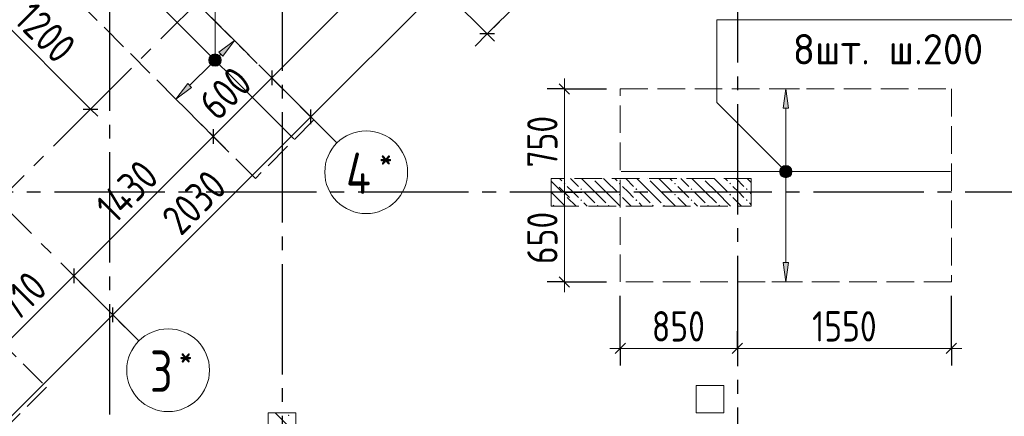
# Model space of a CAD drawing. Header units: millimetres. Extents: x 0 to 43617, y 0 to 59400.
# Tile 6 of 23: x 21172 to 28308, y 17406 to 20282. Entities that reach past the tile are written whole.
import ezdxf

# ---------------------------------------------------------------- set-up
doc = ezdxf.new("R2010")
doc.units = ezdxf.units.MM
doc.linetypes.add('______2', pattern=[270, 200, -70])
doc.linetypes.add('______5', pattern=[1100, 800, -100, 100, -100])
for name, color, linetype, lineweight in [('Standard', 7, 'Continuous', 25), ('ДОП Верх по Х', 7, 'Continuous', 25), ('ЖБ Перекрытие верхний уровень', 7, 'Continuous', 35), ('ЖБ Пилон', 7, 'Continuous', 35), ('Оси', 40, '______5', 18), ('Позиционная метка номер позиции', 7, 'Continuous', 13), ('Примечания', 7, 'Continuous', 25)]:
    doc.layers.add(name, color=color, linetype=linetype, lineweight=lineweight)
doc.styles.add('GOST 2.304-81', font='txt')
doc.styles.add('ISOCPEUR', font='txt')

msp = doc.modelspace()

# ---------------------------------------------------------------- hatches: boundary and pattern name
at = {"layer": 'ДОП Верх по Х', "linetype": 'Continuous', "lineweight": 13, "transparency": 33554687}
for points in [[(22644.3, 20016.7), (22729.1, 20129.8), (22616, 20045)], [(22551.6, 19998), (22614.2, 19961.9), (22561.2, 20014.9)], [(22551.6, 19978.9), (22597.3, 19952.3), (22551.6, 19998)], [(22551.6, 19998), (22597.3, 19952.3), (22614.2, 19961.9)], [(22561.2, 20014.9), (22623.8, 19978.9), (22578.2, 20024.5)], [(22561.2, 20014.9), (22614.2, 19961.9), (22623.8, 19978.9)], [(22578.2, 20024.5), (22623.8, 19978.9), (22623.8, 19998)], [(22578.2, 20024.5), (22623.8, 19998), (22597.3, 20024.5)], [(22597.3, 20024.5), (22623.8, 19998), (22614.2, 20014.9)], [(22578.2, 19952.3), (22551.6, 19978.9), (22561.2, 19961.9)], [(22551.6, 19978.9), (22578.2, 19952.3), (22597.3, 19952.3)], [(26744, 19640), (26724, 19780), (26704, 19640)], [(26686.5, 19180), (26761.5, 19180), (26756.2, 19198.8)], [(26686.5, 19180), (26756.2, 19198.8), (26691.7, 19198.8)], [(26691.7, 19198.8), (26756.2, 19198.8), (26742.7, 19212.3)], [(26691.7, 19198.8), (26742.7, 19212.3), (26705.2, 19212.3)], [(26705.2, 19212.3), (26742.7, 19212.3), (26724, 19217.5)], [(26691.7, 19161.3), (26761.5, 19180), (26686.5, 19180)], [(26691.7, 19161.3), (26756.2, 19161.3), (26761.5, 19180)], [(26705.2, 19147.8), (26756.2, 19161.3), (26691.7, 19161.3)], [(26705.2, 19147.8), (26742.7, 19147.8), (26756.2, 19161.3)], [(26742.7, 19147.8), (26705.2, 19147.8), (26724, 19142.5)]]:
    msp.add_hatch(color=7, dxfattribs=at).paths.add_polyline_path(points)
for points in [[(22418, 19790.4), (22304.9, 19705.6), (22389.7, 19818.7)], [(26744, 18520), (26724, 18380), (26704, 18520)]]:
    msp.add_hatch(color=7, dxfattribs=at).paths.add_polyline_path(points, flags=16)
at = {"layer": 'ЖБ Пилон', "linetype": 'Continuous', "lineweight": 18, "transparency": 33554687}
for points in [[(25324.3, 19130), (25321, 19126.6), (25317.6, 19130)], [(25724.3, 19130), (25721, 19126.6), (25717.6, 19130)], [(26124.3, 19130), (26121, 19126.6), (26117.6, 19130)], [(25114.5, 19093.1), (25121, 19099.6), (25127.4, 19093.1), (25121, 19086.6)], [(25234.5, 19053.1), (25240.9, 19059.6), (25247.4, 19053.1), (25240.9, 19046.6)], [(25514.5, 19093.1), (25521, 19099.6), (25527.4, 19093.1), (25521, 19086.6)], [(25634.5, 19053.1), (25640.9, 19059.6), (25647.4, 19053.1), (25640.9, 19046.6)], [(25914.5, 19093.1), (25921, 19099.6), (25927.4, 19093.1), (25921, 19086.6)], [(26034.5, 19053.1), (26040.9, 19059.6), (26047.4, 19053.1), (26040.9, 19046.6)], [(26314.5, 19093.1), (26321, 19099.6), (26327.4, 19093.1), (26321, 19086.6)], [(26434.5, 19053.1), (26440.9, 19059.6), (26447.4, 19053.1), (26440.9, 19046.6)], [(25114.5, 19013.1), (25121, 19019.6), (25127.4, 19013.1), (25121, 19006.6)], [(25514.5, 19013.1), (25521, 19019.6), (25527.4, 19013.1), (25521, 19006.6)], [(25914.5, 19013.1), (25921, 19019.6), (25927.4, 19013.1), (25921, 19006.6)], [(26314.5, 19013.1), (26321, 19019.6), (26327.4, 19013.1), (26321, 19006.6)], [(25034.5, 18933.1), (25040.9, 18939.6), (25047.4, 18933.1), (25044.3, 18930), (25037.6, 18930)], [(25234.5, 18973.1), (25240.9, 18979.6), (25247.4, 18973.1), (25240.9, 18966.6)], [(25354.4, 18933.1), (25360.9, 18939.6), (25367.4, 18933.1), (25364.3, 18930), (25357.6, 18930)], [(25434.5, 18933.1), (25440.9, 18939.6), (25447.4, 18933.1), (25444.3, 18930), (25437.6, 18930)], [(25634.5, 18973.1), (25640.9, 18979.6), (25647.4, 18973.1), (25640.9, 18966.6)], [(25754.4, 18933.1), (25760.9, 18939.6), (25767.4, 18933.1), (25764.3, 18930), (25757.6, 18930)], [(25834.5, 18933.1), (25840.9, 18939.6), (25847.4, 18933.1), (25844.3, 18930), (25837.6, 18930)], [(26034.5, 18973.1), (26040.9, 18979.6), (26047.4, 18973.1), (26040.9, 18966.6)], [(26154.4, 18933.1), (26160.9, 18939.6), (26167.4, 18933.1), (26164.3, 18930), (26157.6, 18930)], [(26234.5, 18933.1), (26240.9, 18939.6), (26247.4, 18933.1), (26244.3, 18930), (26237.6, 18930)], [(26434.5, 18973.1), (26440.9, 18979.6), (26447.4, 18973.1), (26440.9, 18966.6)], [(23114.5, 17413.1), (23121, 17419.6), (23127.4, 17413.1), (23121, 17406.6)]]:
    msp.add_hatch(color=7, dxfattribs=at).paths.add_polyline_path(points, flags=16)
at = {"layer": 'Позиционная метка номер позиции', "linetype": 'Continuous', "lineweight": 13, "transparency": 33554687}
for points in [[(22542.7, 19988.4), (22632.7, 19988.4), (22626.4, 20010.9)], [(22542.7, 19988.4), (22626.4, 20010.9), (22549, 20010.9)], [(22549, 19965.9), (22632.7, 19988.4), (22542.7, 19988.4)], [(22549, 20010.9), (22626.4, 20010.9), (22610.2, 20027.1)], [(22549, 20010.9), (22610.2, 20027.1), (22565.2, 20027.1)], [(22549, 19965.9), (22626.4, 19965.9), (22632.7, 19988.4)], [(22565.2, 20027.1), (22610.2, 20027.1), (22587.7, 20033.4)], [(22565.2, 19949.7), (22626.4, 19965.9), (22549, 19965.9)], [(22565.2, 19949.7), (22610.2, 19949.7), (22626.4, 19965.9)], [(22610.2, 19949.7), (22565.2, 19949.7), (22587.7, 19943.4)], [(26692.2, 19148.2), (26735.4, 19223.3), (26680.7, 19168.6)], [(26680.7, 19168.6), (26735.4, 19223.3), (26712.5, 19223.3)], [(26680.7, 19168.6), (26712.5, 19223.3), (26680.7, 19191.5)], [(26680.7, 19191.5), (26712.5, 19223.3), (26692.2, 19211.8)], [(26692.2, 19148.2), (26755.8, 19211.8), (26735.4, 19223.3)], [(26712.5, 19136.7), (26755.8, 19211.8), (26692.2, 19148.2)], [(26712.5, 19136.7), (26767.3, 19191.5), (26755.8, 19211.8)], [(26735.4, 19136.7), (26767.3, 19191.5), (26712.5, 19136.7)], [(26735.4, 19136.7), (26767.3, 19168.6), (26767.3, 19191.5)], [(26767.3, 19168.6), (26735.4, 19136.7), (26755.8, 19148.2)]]:
    msp.add_hatch(color=7, dxfattribs=at).paths.add_polyline_path(points)

# ---------------------------------------------------------------- linework, layer by layer
at = {"layer": 'Standard', "color": 7, "linetype": 'Continuous', "lineweight": 13, "transparency": 33554687}
for p, q in [((23281.9, 19577), (28981.2, 25276.3)), ((24560.1, 20178.5), (23395.5, 21343.1)), ((24230.9, 21091.7), (22999.1, 19859.9)), ((20837.7, 20482.3), (21686.2, 19633.8)), ((24560.1, 20178.5), (24613.2, 20125.5)), ((22999.1, 19859.9), (22574.8, 19435.6)), ((25119.9, 19780), (25119.9, 19855)), ((21686.2, 19633.8), (21739.2, 19580.8)), ((21846.5, 18141.6), (23281.9, 19577)), ((22574.8, 19435.6), (21563.7, 18424.5)), ((25119.9, 19030), (25119.9, 18380)), ((21563.7, 18424.5), (21061.6, 17922.4)), ((25119.9, 18380), (25119.9, 18305)), ((17172.5, 13467.6), (21846.5, 18141.6)), ((25524, 17898.1), (25449, 17898.1)), ((25524, 17898.1), (26374, 17898.1)), ((26374, 17898.1), (27924, 17898.1)), ((27924, 17898.1), (27999, 17898.1))]:
    msp.add_line(p, q, dxfattribs=at)
at = {"layer": 'Standard', "color": 251, "linetype": 'Continuous', "lineweight": -3, "true_color": 0x656565, "transparency": 33554687}
for p, q in [((24560.1, 20178.5), (24781.4, 20399.8)), ((24560.1, 20178.5), (24648.5, 20266.9)), ((24560.1, 20178.5), (24471.8, 20090.1)), ((21686.2, 19633.8), (21960.7, 19908.3)), ((22999.1, 19859.9), (22910.7, 19948.3)), ((22999.1, 19859.9), (23087.5, 19771.5)), ((22999.1, 19859.9), (22999.1, 19859.9)), ((25119.9, 19780), (24994.9, 19780)), ((25119.9, 19780), (25244.9, 19780)), ((21686.2, 19633.8), (21774.6, 19722.2)), ((21686.2, 19633.8), (21597.8, 19545.4)), ((23281.9, 19577), (23193.5, 19665.4)), ((23281.9, 19577), (23370.3, 19488.7)), ((23281.9, 19577), (23400.5, 19458.5)), ((22574.8, 19435.6), (22486.4, 19524)), ((22574.8, 19435.6), (22663.2, 19347.2)), ((22574.8, 19435.6), (22574.8, 19435.6)), ((25119.9, 19030), (24994.9, 19030)), ((25119.9, 19030), (25244.9, 19030)), ((25119.9, 19030), (25119.9, 19030)), ((21563.7, 18424.5), (21475.3, 18512.8)), ((21563.7, 18424.5), (21652.1, 18336.1)), ((21563.7, 18424.5), (21563.7, 18424.5)), ((25119.9, 18380), (24994.9, 18380)), ((25119.9, 18380), (25244.9, 18380)), ((25119.9, 18380), (25424, 18380)), ((25524, 17898.1), (25524, 18280)), ((27924, 17898.1), (27924, 18280)), ((21846.5, 18141.6), (21758.1, 18230)), ((21846.5, 18141.6), (21934.9, 18053.2)), ((21846.5, 18141.6), (21965, 18023.1)), ((25524, 17898.1), (25524, 18023.1)), ((26374, 17898.1), (26374, 18023.1)), ((27924, 17898.1), (27924, 18023.1)), ((25524, 17898.1), (25524, 17773.1)), ((26374, 17898.1), (26374, 17773.1)), ((26374, 17898.1), (26374, 17898.1)), ((27924, 17898.1), (27924, 17773.1))]:
    msp.add_line(p, q, dxfattribs=at)
at = {"layer": 'Standard', "color": 7, "linetype": 'Continuous', "lineweight": 25, "transparency": 33554687}
for p, q in [((24613.2, 20178.5), (24507.1, 20178.5)), ((22999.1, 19912.9), (22999.1, 19806.8)), ((25082.4, 19817.5), (25157.4, 19742.5)), ((21633.2, 19633.8), (21739.2, 19633.8)), ((23281.9, 19524), (23281.9, 19630.1)), ((22574.8, 19488.7), (22574.8, 19382.6)), ((25082.4, 19067.5), (25157.4, 18992.5)), ((21563.7, 18477.5), (21563.7, 18371.4)), ((25082.4, 18417.5), (25157.4, 18342.5)), ((21846.5, 18088.6), (21846.5, 18194.6)), ((25486.5, 17860.6), (25561.5, 17935.6)), ((26336.5, 17860.6), (26411.5, 17935.6)), ((27886.5, 17860.6), (27961.5, 17935.6))]:
    msp.add_line(p, q, dxfattribs=at)
at = {"layer": 'Standard', "color": 251, "linetype": 'Continuous', "lineweight": -3, "true_color": 0x656565, "transparency": 33554687}
msp.add_lwpolyline([(25119.9, 19780), (25356.4, 19780), (25356.4, 19780), (25424, 19780)], dxfattribs=at)
at = {"layer": 'Standard', "color": 7, "linetype": 'Continuous', "lineweight": 13, "transparency": 33554687}
msp.add_lwpolyline([(25119.9, 19780), (25119.9, 19192.4), (25119.9, 19192.4), (25119.9, 19030)], dxfattribs=at)
at = {"layer": 'ДОП Верх по Х', "color": 7, "linetype": 'Continuous', "lineweight": 18, "transparency": 33554687}
for p, q in [((21470, 21106.1), (23158.6, 19417.6)), ((25530, 19180), (27918, 19180))]:
    msp.add_line(p, q, dxfattribs=at)
at = {"layer": 'ДОП Верх по Х', "color": 7, "linetype": 'Continuous', "lineweight": 13, "transparency": 33554687}
msp.add_line((26524, 20280), (28632, 20280), dxfattribs=at)
at = {"layer": 'ДОП Верх по Х', "color": 251, "linetype": 'Continuous', "lineweight": 13, "true_color": 0x494949, "transparency": 33554687}
for p, q in [((22729.1, 20129.8), (22658.4, 20200.5)), ((22729.1, 20129.8), (22616, 20045)), ((22644.3, 20016.7), (22729.1, 20129.8)), ((22729.1, 20129.8), (22799.8, 20059.1)), ((22729.1, 20129.8), (22729.1, 20129.8)), ((22561.2, 20014.9), (22561.2, 20014.9)), ((22608.9, 20009.6), (22630.1, 20030.8)), ((22616, 20045), (22644.3, 20016.7)), ((22403.9, 19804.6), (22566.5, 19967.2)), ((22614.2, 19961.9), (22614.2, 19961.9)), ((22304.9, 19705.6), (22234.2, 19776.3)), ((22304.9, 19705.6), (22389.7, 19818.7)), ((22418, 19790.4), (22304.9, 19705.6)), ((22389.7, 19818.7), (22418, 19790.4)), ((26724, 19780), (26624, 19780)), ((26724, 19780), (26704, 19640)), ((26744, 19640), (26724, 19780)), ((26724, 19780), (26824, 19780)), ((26724, 19780), (26724, 19780)), ((22304.9, 19705.6), (22375.6, 19634.9)), ((22304.9, 19705.6), (22304.9, 19705.6)), ((26704, 19640), (26744, 19640)), ((26724, 19210), (26724, 19640)), ((26686.5, 19180), (26686.5, 19180)), ((26724, 18520), (26724, 19150)), ((26761.5, 19180), (26761.5, 19180)), ((26724, 18380), (26704, 18520)), ((26704, 18520), (26744, 18520)), ((26744, 18520), (26724, 18380)), ((26724, 18380), (26624, 18380)), ((26724, 18380), (26824, 18380)), ((26724, 18380), (26724, 18380))]:
    msp.add_line(p, q, dxfattribs=at)
for centre in [(22587.7, 19988.4), (26724, 19180)]:
    msp.add_circle(centre, 37.5, dxfattribs=at)
at = {"layer": 'ЖБ Перекрытие верхний уровень', "color": 7, "linetype": 'Continuous', "lineweight": 18, "transparency": 33554687}
for p, q in [((26274, 17630), (26074, 17630)), ((26074, 17630), (26074, 17430)), ((26274, 17430), (26274, 17630)), ((26074, 17430), (26274, 17430))]:
    msp.add_line(p, q, dxfattribs=at)
at = {"layer": 'ЖБ Пилон', "color": 253, "linetype": '______2', "lineweight": 13, "true_color": 0xa0a0a0, "transparency": 33554687}
for p, q in [((26474, 19130), (25024, 19130)), ((25024, 19130), (25024, 18930)), ((26474, 18930), (26474, 19130)), ((25024, 18930), (26474, 18930)), ((22974, 17430), (22974, 15630)), ((23174, 17430), (22974, 17430)), ((23174, 15630), (23174, 17430))]:
    msp.add_line(p, q, dxfattribs=at)
at = {"layer": 'ЖБ Пилон', "color": 9, "linetype": 'Continuous', "lineweight": 18, "true_color": 0xc7c7c7, "transparency": 33554687}
for p, q in [((25084.1, 19130), (25101, 19113.1)), ((25164.1, 19130), (25221, 19073.1)), ((25340.9, 19033.1), (25244.1, 19130)), ((25421, 19113.1), (25404.1, 19130)), ((25484.1, 19130), (25501, 19113.1)), ((25564.1, 19130), (25621, 19073.1)), ((25740.9, 19033.1), (25644.1, 19130)), ((25821, 19113.1), (25804.1, 19130)), ((25884.1, 19130), (25901, 19113.1)), ((25964.1, 19130), (26021, 19073.1)), ((26140.9, 19033.1), (26044.1, 19130)), ((26221, 19113.1), (26204.1, 19130)), ((26284.1, 19130), (26301, 19113.1)), ((26364.1, 19130), (26421, 19073.1)), ((26474, 19100.1), (26444.1, 19130)), ((25024, 19110.1), (25101, 19033.1)), ((25181, 19033.1), (25140.9, 19073.1)), ((25340.9, 19113.1), (25421, 19033.1)), ((25421, 19113.1), (25501, 19033.1)), ((25581, 19033.1), (25540.9, 19073.1)), ((25740.9, 19113.1), (25821, 19033.1)), ((25821, 19113.1), (25901, 19033.1)), ((25981, 19033.1), (25940.9, 19073.1)), ((26140.9, 19113.1), (26221, 19033.1)), ((26221, 19113.1), (26301, 19033.1)), ((26381, 19033.1), (26340.9, 19073.1)), ((25024, 19030.1), (25124.1, 18930)), ((25140.9, 18993.1), (25204.1, 18930)), ((25221, 18993.1), (25181, 19033.1)), ((25260.9, 19033.1), (25340.9, 18953.1)), ((25340.9, 19033.1), (25421, 18953.1)), ((25421, 19033.1), (25524.1, 18930)), ((25540.9, 18993.1), (25604.1, 18930)), ((25621, 18993.1), (25581, 19033.1)), ((25660.9, 19033.1), (25740.9, 18953.1)), ((25740.9, 19033.1), (25821, 18953.1)), ((25821, 19033.1), (25924.1, 18930)), ((25940.9, 18993.1), (26004.1, 18930)), ((26021, 18993.1), (25981, 19033.1)), ((26060.9, 19033.1), (26140.9, 18953.1)), ((26140.9, 19033.1), (26221, 18953.1)), ((26221, 19033.1), (26324.1, 18930)), ((26340.9, 18993.1), (26404.1, 18930)), ((26421, 18993.1), (26381, 19033.1)), ((26460.9, 19033.1), (26474, 19020.1)), ((25260.9, 18953.1), (25284.1, 18930)), ((25660.9, 18953.1), (25684.1, 18930)), ((26060.9, 18953.1), (26084.1, 18930)), ((26460.9, 18953.1), (26474, 18940.1)), ((23024.1, 17430), (23140.9, 17313.1))]:
    msp.add_line(p, q, dxfattribs=at)
at = {"layer": 'Оси', "color": 8, "linetype": '______5', "lineweight": -3, "transparency": 33554687}
for p, q in [((21824, 57820), (21824, 7100)), ((14415.9, 12363.5), (33072.2, 31019.8)), ((23471.2, 19387.8), (16584.2, 26274.8)), ((22035.7, 17952.4), (13924.5, 26063.6)), ((26374, 25170), (26374, 7100)), ((23074, 22910), (23074, 7100)), ((33224, 19030), (3600, 19030))]:
    msp.add_line(p, q, dxfattribs=at)
at = {"layer": 'Оси', "color": 7, "linetype": 'Continuous', "lineweight": 13, "transparency": 33554687}
for centre in [(23683.3, 19175.7), (22247.9, 17740.2)]:
    msp.add_circle(centre, 300, dxfattribs=at)
at = {"layer": 'Позиционная метка номер позиции', "color": 7, "linetype": 'Continuous', "lineweight": 13, "transparency": 33554687}
for p, q in [((22542.7, 19988.4), (22542.7, 19988.4)), ((22587.7, 20033.4), (22587.7, 20033.4)), ((22632.7, 19988.4), (22632.7, 19988.4)), ((22587.7, 19943.4), (22587.7, 19943.4)), ((26692.2, 19211.8), (26692.2, 19211.8)), ((26755.8, 19211.8), (26755.8, 19211.8)), ((26692.2, 19148.2), (26692.2, 19148.2)), ((26755.8, 19148.2), (26755.8, 19148.2))]:
    msp.add_line(p, q, dxfattribs=at)
for points in [[(22587.7, 19988.4), (22587.7, 22413.9), (20087.7, 22413.9)], [(26724, 19180), (26224, 19680), (26224, 20280), (28724, 20280)]]:
    msp.add_lwpolyline(points, dxfattribs=at)
for centre in [(22587.7, 19988.4), (26724, 19180)]:
    msp.add_circle(centre, 45, dxfattribs=at)
at = {"layer": 'Примечания', "color": 7, "linetype": '______2', "lineweight": 18, "transparency": 33554687}
for p, q in [((21607.2, 21251.8), (23304.2, 19554.8)), ((22879.9, 19130.5), (21182.9, 20827.6)), ((25524, 19780), (27924, 19780)), ((25524, 18380), (25524, 19780)), ((27924, 19780), (27924, 18380)), ((23304.2, 19554.8), (22879.9, 19130.5)), ((19669.7, 19314.3), (21366.7, 17617.3)), ((27924, 18380), (25524, 18380)), ((21366.7, 17617.3), (19952.5, 16203.1))]:
    msp.add_line(p, q, dxfattribs=at)

# ---------------------------------------------------------------- texts
at = {"layer": 'Standard', "color": 7, "linetype": 'Continuous', "lineweight": 25, "transparency": 33554687, "char_height": 220, "attachment_point": 7, "style": 'GOST 2.304-81'}
for s, insert, width, rotation in [('1200', (21120.4, 20270.4), 625.738, 315), ('600', (22607.8, 19539.3), 531.959, 45), ('750', (25069.9, 19209.5), 516.396, 90), ('1430', (21862.5, 18794), 610.162, 45), ('2030', (22340.9, 18706.7), 657.05, 45), ('650', (25069.9, 18509.5), 516.396, 90), ('710', (21150.1, 18081.6), 485.089, 45)]:
    msp.add_mtext(s, dxfattribs=dict(at, insert=insert, width=width, rotation=rotation))
for s, insert, width in [('850', (25753.5, 17948.1), 516.39), ('1550', (26914.4, 17948.2), 594.589)]:
    msp.add_mtext(s, dxfattribs=dict(at, insert=insert, width=width))
at = {"layer": 'ДОП Верх по Х', "color": 7, "linetype": 'Continuous', "lineweight": 13, "transparency": 33554687, "insert": (26775, 19957.3), "char_height": 220, "width": 1712.324, "attachment_point": 7, "style": 'ISOCPEUR'}
msp.add_mtext('\\W0.97;8шт. ш.200 ', dxfattribs=at)
at = {"layer": 'Оси', "color": 7, "linetype": 'Continuous', "lineweight": 25, "transparency": 33554687, "attachment_point": 7, "style": 'ISOCPEUR'}
for s, insert, char_height, width in [('\\W0.80;*', (23776.8, 19193.2), 180, 215.891), ('\\W0.80;4', (23536.8, 19018.2), 300, 359.83), ('\\W0.80;*', (22326.4, 17757.7), 180, 215.909), ('\\W0.78;3', (22116.4, 17582.7), 300, 326.407)]:
    msp.add_mtext(s, dxfattribs=dict(at, insert=insert, char_height=char_height, width=width))

doc.saveas('drawing.dxf')
